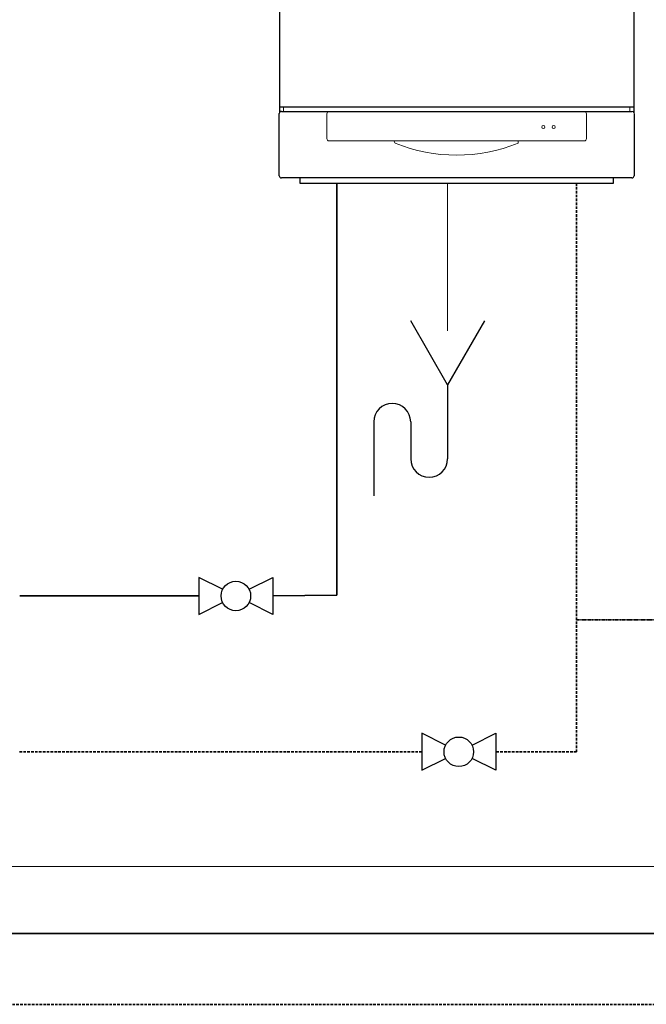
# Model space of a CAD drawing. Header units: millimetres. Extents: x 1279 to 58476, y -6899 to 74987.
# Tile 150 of 157: x 34000 to 34848, y -785 to 548. Entities that reach past the tile are written whole.
import ezdxf

# ---------------------------------------------------------------- set-up
doc = ezdxf.new("R2010")
doc.units = ezdxf.units.MM
for name, pattern in [('ACAD_ISO10W100', [18, 12, -3, 0, -3]), ('phl_thick', [0]), ('ČÁRKOVANÁ', [0.75, 0.5, -0.25])]:
    doc.linetypes.add(name, pattern=pattern)
for name, color, linetype, lineweight in [('UT_POTRUBI - ZPÁTEČKA', 5, 'ČÁRKOVANÁ', 35), ('UT_SCHÉMA_PŘÍVOD', 10, 'Continuous', 35), ('UT_SCHÉMA_SYMBOLY', 7, 'Continuous', 25), ('VZT_50 POPIS - OBECNE', 7, 'Continuous', 5)]:
    doc.layers.add(name, color=color, linetype=linetype, lineweight=lineweight)

msp = doc.modelspace()

# ---------------------------------------------------------------- linework, layer by layer
at = {"lineweight": -2, "extrusion": (0, 1, 0)}
for p, q in [((34351.5, 1183.7), (34351.5, 421.8)), ((34831.1, 1183.7), (34831.1, 421.8)), ((34351.5, 430.1), (34831.1, 430.1)), ((34351.3, 336.7), (34351.3, 420.7)), ((34354.3, 423.7), (34828.3, 423.7)), ((34831.3, 420.7), (34831.3, 336.7)), ((34828.3, 333.7), (34354.3, 333.7)), ((34379.2, 333.7), (34379.2, 326.7)), ((34803.5, 326.7), (34803.5, 333.7)), ((34379.2, 326.7), (34803.5, 326.7))]:
    msp.add_line(p, q, dxfattribs=at)
at = {"lineweight": 5, "extrusion": (0, 1, 0)}
for p, q in [((34357.1, 423.7), (34357.1, 430.1)), ((34825.6, 430.1), (34825.6, 423.7)), ((34415.8, 386.8), (34415.8, 420.6)), ((34766.9, 420.6), (34766.9, 386.8)), ((34763.9, 383.8), (34418.8, 383.8))]:
    msp.add_line(p, q, dxfattribs=at)
at = {"lineweight": 5, "flags": 128}
msp.add_lwpolyline([(34674.7, 383.8), (34674.6, 380.7, -0.194451), (34507.9, 380.8), (34506.1, 383.8)], format="xyb", dxfattribs=at)
at = {"lineweight": 5}
for centre, radius in [((34708.5, 402.6), 2.08), ((34722.5, 402.6), 2.09)]:
    msp.add_circle(centre, radius, dxfattribs=at)
at = {"lineweight": -2}
for centre, start, end in [((34354.3, 420.7), 90, 180), ((34354.3, 336.7), 180, 270), ((34828.3, 336.7), 270, 0)]:
    msp.add_arc(centre, 3, start, end, dxfattribs=at)
at = {"lineweight": 5}
for centre, start, end in [((34418.8, 420.6), 90, 180), ((34763.9, 420.6), 0, 90), ((34828.3, 420.7), 0, 90), ((34418.8, 386.8), 180, 270), ((34763.9, 386.8), 270, 0)]:
    msp.add_arc(centre, 3, start, end, dxfattribs=at)
at = {"layer": 'UT_POTRUBI - ZPÁTEČKA', "ltscale": 7}
for p, q in [((34753.5, 326.7), (34753.5, -443)), ((34544.2, -443), (34000.1, -443)), ((34753.5, -443), (34644.2, -443)), ((30399.3, -784.8), (41391.5, -784.8))]:
    msp.add_line(p, q, dxfattribs=at)
at = {"layer": 'UT_SCHÉMA_PŘÍVOD'}
for p, q in [((34429.2, 326.7), (34429.2, -231.2)), ((34242.6, -232.1), (34000.2, -232.1)), ((34429.2, -231.2), (34342.6, -232.1)), ((30388.8, -688.9), (41491.5, -688.9))]:
    msp.add_line(p, q, dxfattribs=at)
at = {"layer": 'UT_SCHÉMA_PŘÍVOD', "color": 6, "linetype": 'ACAD_ISO10W100', "ltscale": 0.1}
msp.add_line((35041.6, -264.6), (34753.5, -264.6), dxfattribs=at)
at = {"layer": 'UT_SCHÉMA_SYMBOLY'}
for p, q in [((34579.1, 53.5), (34529.1, 140.1)), ((34629.1, 140.1), (34579.1, 53.5)), ((34579.1, 53.5), (34579.1, -46.5)), ((34479.1, 3.5), (34479.1, -96.5)), ((34529.1, 3.5), (34529.1, -46.5)), ((34274.7, -223.1), (34242.6, -207.1)), ((34242.6, -207.1), (34242.6, -257.1)), ((34310.5, -223.1), (34342.6, -207.1)), ((34342.6, -207.1), (34342.6, -257.1)), ((34242.6, -257.1), (34274.7, -241)), ((34342.6, -257.1), (34310.5, -241)), ((34576.3, -434.1), (34544.2, -418)), ((34544.2, -418), (34544.2, -468)), ((34612.1, -434.1), (34644.2, -418)), ((34644.2, -418), (34644.2, -468)), ((34544.2, -468), (34576.3, -451.9)), ((34644.2, -468), (34612.1, -451.9))]:
    msp.add_line(p, q, dxfattribs=at)
for centre in [(34292.6, -232.1), (34594.2, -443)]:
    msp.add_circle(centre, 20, dxfattribs=at)
for centre, start, end in [((34504.1, 3.5), 0, 180), ((34554.1, -46.5), 180, 0)]:
    msp.add_arc(centre, 25, start, end, dxfattribs=at)
at = {"layer": 'VZT_50 POPIS - OBECNE', "linetype": 'phl_thick'}
for p, q in [((34579.1, 326.7), (34579.1, 126.7)), ((1278.8, -598.1), (52959, -598.1))]:
    msp.add_line(p, q, dxfattribs=at)

doc.saveas('drawing.dxf')
